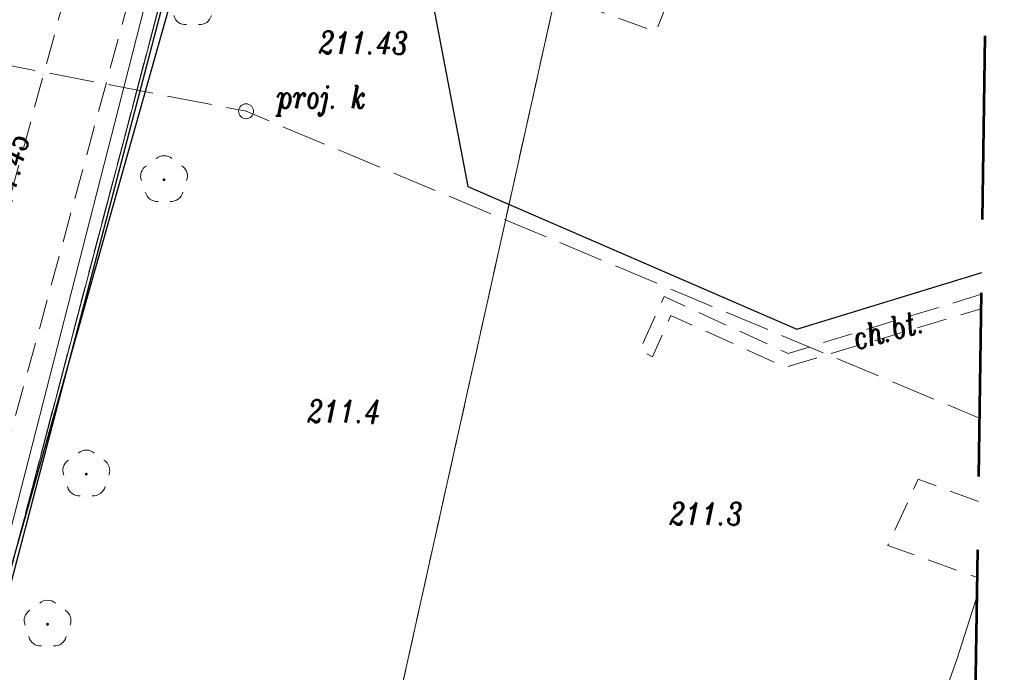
# Model space of a CAD drawing. Header units: metres. Extents: x 7415312 to 7415578, y 5538064 to 5538378.
# Tile 61 of 83: x 7415450 to 7415482, y 5538274 to 5538296. Entities that reach past the tile are written whole.
import ezdxf

# ---------------------------------------------------------------- set-up
doc = ezdxf.new("R2010")
doc.units = ezdxf.units.M
doc.header["$MEASUREMENT"] = 0
for name, pattern in [('1.0_0.5', [1.5, 1, -0.5]), ('1.5_0.5', [2, 1.5, -0.5]), ('DGN Style 3', [8.565382, 6.11813, -2.447252]), ('EGBK02-500', [2, 1.5, -0.5]), ('EGBU01-500', [1, 0.5, -0.5])]:
    doc.linetypes.add(name, pattern=pattern)
for name, color, linetype, lineweight in [('_LL_STREFY', 190, 'FENCELINE1', 30), ('chodnik', 7, 'Continuous', 0), ('chodnik-Atr17', 7, 'Continuous', 0), ('drzewo liściaste', 7, 'Continuous', 0), ('EGBD03', 3, 'Continuous', 0), ('EGBK02', 7, 'Continuous', 0), ('EGBU01', 7, 'Continuous', 0), ('ogrodzenie trwałe', 7, 'Continuous', 0), ('pikieta naturalna', 7, 'Continuous', 0), ('pikieta naturalna-Atr2', 7, 'Continuous', 0), ('pikieta sztuczna-Atr2', 7, 'Continuous', 0), ('przewód elektroenergetyczny podziemny', 7, 'Continuous', 0), ('przewód kanalizacyjny - ob. projektowany', 7, 'Continuous', 0), ('przewód telekomunikacyjny podziemny', 7, 'Continuous', 0), ('studnia kanalizacyjna - ob. projektowany', 7, 'Continuous', 0), ('studnia kanalizacyjna - ob. projektowany-Atr17', 7, 'Continuous', 0), ('Warstwa 15', 7, 'Continuous', 0)]:
    doc.layers.add(name, color=color, linetype=linetype, lineweight=lineweight)
doc.styles.get("Standard").update_dxf_attribs({"font": 'Working1250.shx', "width": 0.75})
doc.linetypes.add('902-500', pattern='A,3.75,[24,dgnlstyle-geo-mz.shx,S=0.002786,R=0,X=0,Y=0],3.75', length=7.5)
doc.linetypes.add('FENCELINE1', pattern='A,0.25,-0.1,[133,ltypeshp.shx,S=0.1,R=0,X=-0.1,Y=0],-0.1,1', length=1.45)

# ---------------------------------------------------------------- blocks, each defined once
blk = doc.blocks.new('US15')
at = {"color": 0, "linetype": 'Continuous', "lineweight": 13, "ltscale": 10}
blk.add_circle((0, 0), 2.5, dxfattribs=at)
blk = doc.blocks.new('PW01_2')
at = {"layer": 'pikieta naturalna', "linetype": 'Continuous', "lineweight": 13}
h = blk.add_hatch(color=7, dxfattribs=at)
edge = h.paths.add_edge_path()
edge.add_arc((0, 0), 0.45, 0, 360)
blk = doc.blocks.new('OP021_1')
at = {"layer": 'drzewo liściaste', "linetype": 'Continuous', "lineweight": 13}
h = blk.add_hatch(color=96, dxfattribs=at)
edge = h.paths.add_edge_path()
edge.add_arc((0, 0), 0.5, 0, 360)
at = {"layer": 'drzewo liściaste', "color": 96, "linetype": 'Continuous', "lineweight": 13}
for centre, start, end in [((0, 4), 49.272, 130.728), ((-3.8, 1.24), 121.308, 202.548), ((3.8, 1.24), 337.452, 58.692), ((-2.35, -3.24), 193.221, 274.871), ((2.35, -3.24), 265.129, 346.779)]:
    blk.add_arc(centre, 4, start, end, dxfattribs=at)

msp = doc.modelspace()

# ---------------------------------------------------------------- linework, layer by layer
at = {"layer": '_LL_STREFY'}
msp.add_lwpolyline([(7415426.703, 5538190.69), (7415458.307, 5538311.225)], dxfattribs=at)
at = {"layer": 'chodnik', "color": 7, "linetype": '1.0_0.5', "lineweight": 13, "flags": 128}
for points in [[(7415452.01, 5538299.81), (7415446.61, 5538279.99), (7415445.62, 5538276.5), (7415444.95, 5538274.06), (7415443.59, 5538268.45), (7415439.99, 5538255.59), (7415436.44, 5538242.43), (7415434.54, 5538234.46), (7415433.57, 5538230.34), (7415430.96, 5538228.68), (7415437.24, 5538225.34), (7415434.63, 5538228.4), (7415436.8, 5538236.16), (7415438.59, 5538242.57), (7415442, 5538255.16), (7415451.81, 5538291.11), (7415454.81, 5538302.18), (7415451.51, 5538303.05), (7415451.05, 5538301.36), (7415452.01, 5538299.81)], [(7415468.6, 5538300.44), (7415465.3, 5538301.73), (7415463.92, 5538298.08), (7415470.86, 5538295.57), (7415472.05, 5538298.61), (7415469.55, 5538300.1), (7415469.36, 5538299.63), (7415468.42, 5538299.98), (7415468.6, 5538300.44)]]:
    msp.add_lwpolyline(points, close=True, dxfattribs=at)
for points in [[(7415481.698, 5538286.822), (7415475.26, 5538284.85), (7415471.13, 5538286.75), (7415470.33, 5538284.96), (7415470.75, 5538284.74), (7415471.36, 5538286.12), (7415475.17, 5538284.39), (7415481.691, 5538286.339)], [(7415481.597, 5538279.921), (7415479.59, 5538280.66), (7415478.58, 5538278.45), (7415481.56, 5538277.386)]]:
    msp.add_lwpolyline(points, dxfattribs=at)
at = {"layer": 'EGBD03', "linetype": 'Continuous', "lineweight": 13, "flags": 128}
for points in [[(7415438.17, 5538235.04), (7415458.21, 5538311.25)], [(7415452.49, 5538229.09), (7415469.68, 5538306.54)]]:
    msp.add_lwpolyline(points, dxfattribs=at)
at = {"layer": 'EGBK02', "color": 96, "linetype": 'EGBK02-500', "lineweight": 13, "flags": 128}
msp.add_lwpolyline([(7415438.17, 5538235.04), (7415458.21, 5538311.25)], dxfattribs=at)
at = {"layer": 'EGBU01', "color": 96, "linetype": 'EGBU01-500', "lineweight": 13, "flags": 128}
for points in [[(7415438.17, 5538235.04), (7415458.21, 5538311.25)], [(7415458.21, 5538311.25), (7415438.17, 5538235.04)], [(7415469.68, 5538306.54), (7415452.49, 5538229.09)], [(7415452.49, 5538229.09), (7415469.68, 5538306.54)]]:
    msp.add_lwpolyline(points, dxfattribs=at)
at = {"layer": 'ogrodzenie trwałe', "color": 7, "linetype": '902-500', "lineweight": 30, "flags": 128}
for points in [[(7415460.57, 5538310.02), (7415458.72, 5538310.87), (7415446.49, 5538267.51), (7415437.92, 5538235.73)], [(7415463.21, 5538297.69), (7415464.59, 5538290.41), (7415475.55, 5538285.66), (7415481.709, 5538287.543)]]:
    msp.add_lwpolyline(points, dxfattribs=at)
at = {"layer": 'przewód elektroenergetyczny podziemny', "color": 1, "linetype": 'Continuous', "lineweight": 13, "flags": 128}
msp.add_lwpolyline([(7415462.54, 5538224.01), (7415463.01, 5538224.36), (7415480.88, 5538274.65), (7415481.551, 5538276.778)], dxfattribs=at)
at = {"layer": 'przewód kanalizacyjny - ob. projektowany', "color": 14, "linetype": '1.5_0.5', "lineweight": 13, "flags": 128}
msp.add_lwpolyline([(7415409.43, 5538302.17), (7415457.21, 5538292.92), (7415481.638, 5538282.691)], dxfattribs=at)
at = {"layer": 'przewód telekomunikacyjny podziemny', "color": 40, "linetype": 'Continuous', "lineweight": 13, "flags": 128}
msp.add_lwpolyline([(7415480.025, 5538172.272), (7415431.93, 5538213.82), (7415438, 5538234.57), (7415454.04, 5538297.24), (7415454.01, 5538297.85), (7415460.89, 5538323.55), (7415464.52, 5538336.5)], dxfattribs=at)
at = {"layer": 'Warstwa 15', "color": 7, "linetype": 'DGN Style 3', "lineweight": 53, "flags": 128}
msp.add_lwpolyline([(7415339.16, 5538338.21), (7415341.35, 5538164.22), (7415479.92, 5538165.07), (7415482.46, 5538338.99), (7415339.16, 5538338.21)], close=True, dxfattribs=at)

# ---------------------------------------------------------------- block references
at = {"layer": 'drzewo liściaste', "color": 96, "linetype": 'Continuous', "lineweight": 13, "xscale": 0.1, "yscale": 0.1, "zscale": 0.1}
for p in [(7415455.43, 5538296.53), (7415454.48, 5538290.64), (7415451.89, 5538280.83), (7415450.6, 5538275.83)]:
    msp.add_blockref('OP021_1', p, dxfattribs=at)
at = {"layer": 'pikieta naturalna', "color": 7, "linetype": 'Continuous', "lineweight": 13, "xscale": 0.1, "yscale": 0.1, "zscale": 0.1}
for p in [(7415461.42, 5538282.53), (7415473.45, 5538279.13)]:
    msp.add_blockref('PW01_2', p, dxfattribs=at)
at = {"layer": 'studnia kanalizacyjna - ob. projektowany', "color": 14, "linetype": 'Continuous', "lineweight": 13, "xscale": 0.1, "yscale": 0.1, "zscale": 0.1}
msp.add_blockref('US15', (7415457.21, 5538292.92), dxfattribs=at)

# ---------------------------------------------------------------- texts
at = {"layer": 'chodnik-Atr17', "color": 7, "lineweight": 13, "insert": (7415477.535, 5538284.968), "char_height": 0.75, "attachment_point": 7, "rotation": 14.981, "line_spacing_factor": 0.6}
msp.add_mtext('\\FITALIC_1250;\\H1x;\\W0.8;ch.bt.', dxfattribs=at)
at = {"layer": 'pikieta naturalna-Atr2', "color": 7, "lineweight": 13, "char_height": 0.75, "attachment_point": 7, "line_spacing_factor": 0.6}
for s, insert in [('\\FITALIC_1250;\\H1x;\\W0.8;211.4', (7415459.25, 5538282.55)), ('\\FITALIC_1250;\\H1x;\\W0.8;211.3', (7415471.31, 5538279.14))]:
    msp.add_mtext(s, dxfattribs=dict(at, insert=insert))
at = {"layer": 'pikieta sztuczna-Atr2', "color": 7, "lineweight": 13, "char_height": 0.75, "attachment_point": 7, "line_spacing_factor": 0.6}
for s, insert, rotation in [('\\FITALIC_1250;\\H1x;\\W0.8;211.43', (7415459.628, 5538294.84), 359.563), ('\\FITALIC_1250;\\H1x;\\W0.8;211.45', (7415449.231, 5538289.204), 74.76)]:
    msp.add_mtext(s, dxfattribs=dict(at, insert=insert, rotation=rotation))
at = {"layer": 'studnia kanalizacyjna - ob. projektowany-Atr17', "color": 14, "lineweight": 13, "insert": (7415458.23, 5538292.77), "char_height": 0.75, "attachment_point": 7, "line_spacing_factor": 0.6}
msp.add_mtext('\\FITALIC_1250;\\H1x;\\W0.8;proj. k', dxfattribs=at)

doc.saveas('drawing.dxf')
